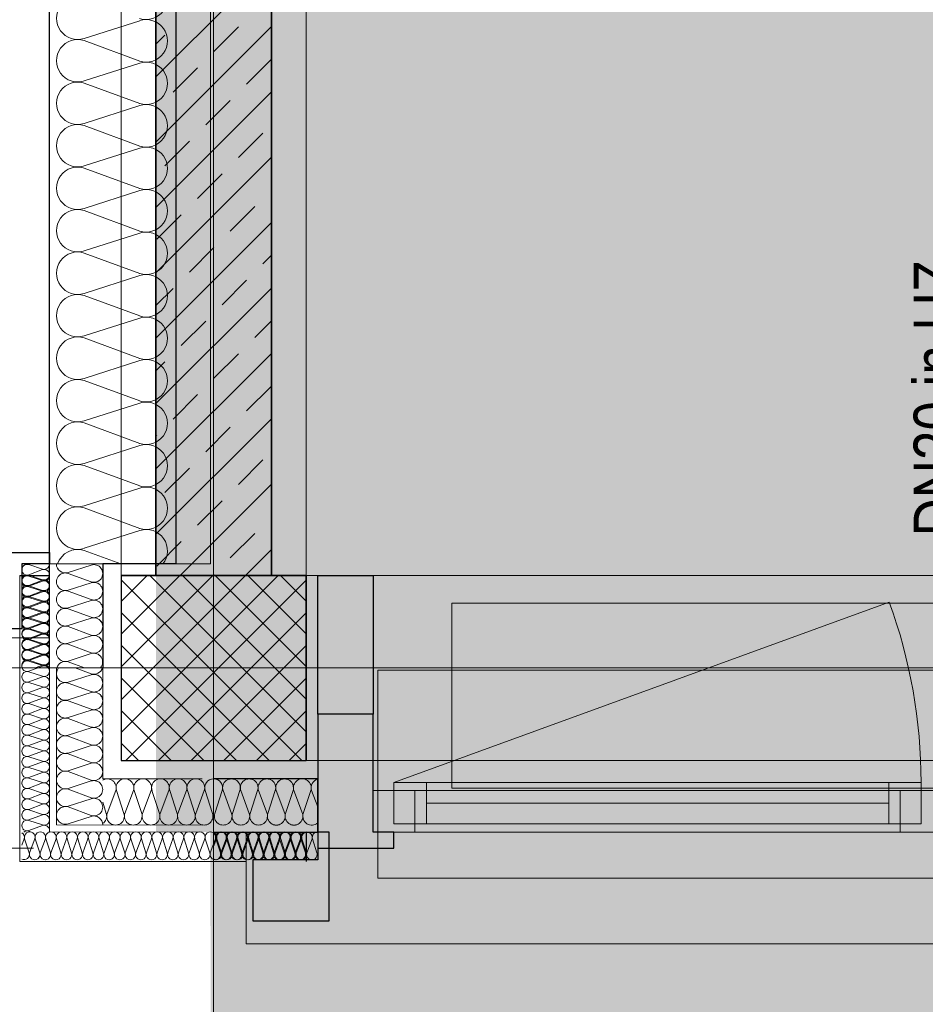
# Model space of a CAD drawing. Extents: x -620 to 300, y 62 to 1107.
# Tile 34 of 256: x 31 to 70, y 197 to 240. Entities that reach past the tile are written whole.
import ezdxf
from ezdxf.lldxf.tags import DXFTag

# ---------------------------------------------------------------- set-up
doc = ezdxf.new("R2010")
doc.units = 0
doc.layers.get('0').update_dxf_attribs({"lineweight": 35})
for name, color, linetype, lineweight, true_color in [('30 -33 Aussenwände- 3 Aussenstützen', 7, 'Continuous', 50, 0x0000dd), ('30 -33 Aussenwände- 7 Fassade_ Elemente', 7, 'Continuous', 9, 0x00aacc), ('30 -34 Innenwände- 1 tragend', 7, 'Continuous', 13, 0xdd0806), ('30 -35 Decken- 1 Konstruktion-Träger- Stahlbeton', 7, 'grob-A06G9FRA8I', 13, 0x33aa00), ('70 -72 Beschriftung- 1 Beschriftung allgemein', 7, 'Continuous', 9, 0xff6633), ('iwb_Layout BA_Markierung', 7, 'Continuous', 9, 0xbadcdc), ('iwb_Schraffur_ F90_feuerbestaendig', 1, 'Continuous', 13, 0xff0000), ('iwb_Sichtbeton', 2, 'Continuous', 50, 0xffff00), ('iwb_Sichtbeton-Shading', 2, 'Continuous', 50, 0xffff00)]:
    doc.layers.add(name, color=color, linetype=linetype, lineweight=lineweight, true_color=true_color)
for name, color, linetype, lineweight in [('60- 61 allgemeine Ausstattung- 4 Terrassen', 7, 'Continuous', 9), ('70 -71 Achsen- 1 Gebäudeachsen', 7, 'STRICHPUNKT2-A06G9FR98I', 18), ('Detailelementbeschriftung', 7, 'Continuous', 9)]:
    doc.layers.add(name, color=color, linetype=linetype, lineweight=lineweight)
doc.layers.add('iwb_Schraffur_Unterzug', color=7, linetype='Continuous', lineweight=5, true_color=0xffffcc, plot=False)
doc.styles.get("Standard").update_dxf_attribs({"font": 'ARIALN.TTF'})
tags = doc.linetypes.add('grob-A06G9FRA8I', pattern=[14, 3, -8, 3]).pattern_tags.tags
tags[8:9] = [DXFTag(74, 4), DXFTag(75, 0), DXFTag(340, '0'), DXFTag(46, 0.0), DXFTag(50, 0.0), DXFTag(44, 0.0), DXFTag(45, 0.0)]
tags[6:7] = [DXFTag(74, 4), DXFTag(75, 0), DXFTag(340, '0'), DXFTag(46, 0.0), DXFTag(50, 0.0), DXFTag(44, 0.0), DXFTag(45, 0.0)]
tags[4:5] = [DXFTag(74, 4), DXFTag(75, 0), DXFTag(340, '0'), DXFTag(46, 0.0), DXFTag(50, 0.0), DXFTag(44, 0.0), DXFTag(45, 0.0)]
tags = doc.linetypes.add('STRICHPUNKT2-A06G9FR98I', pattern=[12.7, 6.35, -3.175, 0, -3.175]).pattern_tags.tags
tags[10:11] = [DXFTag(74, 4), DXFTag(75, 0), DXFTag(340, '0'), DXFTag(46, 0.0), DXFTag(50, 0.0), DXFTag(44, 0.0), DXFTag(45, 0.0)]
tags[8:9] = [DXFTag(74, 4), DXFTag(75, 0), DXFTag(340, '0'), DXFTag(46, 0.0), DXFTag(50, 0.0), DXFTag(44, 0.0), DXFTag(45, 0.0)]
tags[6:7] = [DXFTag(74, 4), DXFTag(75, 0), DXFTag(340, '0'), DXFTag(46, 0.0), DXFTag(50, 0.0), DXFTag(44, 0.0), DXFTag(45, 0.0)]
tags[4:5] = [DXFTag(74, 4), DXFTag(75, 0), DXFTag(340, '0'), DXFTag(46, 0.0), DXFTag(50, 0.0), DXFTag(44, 0.0), DXFTag(45, 0.0)]

# ---------------------------------------------------------------- blocks, each defined once
blk = doc.blocks.new('Shading-A06G9FN58I', base_point=(42.225, 216.053))
at = {"layer": 'iwb_Sichtbeton-Shading', "color": 51, "true_color": 0xffff7f}
blk.add_solid([(42.225, 216.053), (41.625, 216.053), (42.225, 373.053), (41.625, 373.053)], dxfattribs=at)
blk = doc.blocks.new('Polygon-A06G9FR38I')
at = {"color": 0, "linetype": 'ByBlock', "lineweight": -2, "ltscale": 0.13}
blk.add_solid([(39.308, 82.722), (39.141, 1079.919), (76.379, 82.623), (76.379, 1079.919)], dxfattribs=at)
blk = doc.blocks.new('Referenz-A06G9FRB8I')
at = {"layer": '30 -33 Aussenwände- 3 Aussenstützen', "color": 0, "lineweight": 9}
for p, q in [((35.425, 214.923), (36.554, 216.053)), ((35.425, 213.509), (37.968, 216.053)), ((35.425, 212.095), (39.383, 216.053)), ((35.425, 210.681), (40.797, 216.053)), ((35.425, 209.267), (42.211, 216.053)), ((36.659, 216.053), (43.425, 209.287)), ((38.073, 216.053), (43.425, 210.702)), ((39.487, 216.053), (43.425, 212.116)), ((40.902, 216.053), (43.425, 213.53)), ((42.316, 216.053), (43.425, 214.944)), ((35.425, 215.873), (43.245, 208.053)), ((35.625, 208.053), (43.425, 215.852)), ((35.425, 214.459), (41.83, 208.053)), ((37.04, 208.053), (43.425, 214.438)), ((35.425, 213.045), (40.416, 208.053)), ((39.425, 213.053), (39.425, 211.053)), ((38.454, 208.053), (43.425, 213.024)), ((38.425, 212.053), (40.425, 212.053)), ((35.425, 211.631), (39.002, 208.053)), ((39.868, 208.053), (43.425, 211.61)), ((35.425, 210.216), (37.588, 208.053)), ((41.282, 208.053), (43.425, 210.195)), ((35.425, 208.802), (36.174, 208.053)), ((42.696, 208.053), (43.425, 208.781))]:
    blk.add_line(p, q, dxfattribs=at)
at = {"layer": '30 -33 Aussenwände- 3 Aussenstützen', "color": 0, "linetype": 'Continuous', "lineweight": -2, "ltscale": 0.25}
for p, q in [((43.425, 216.053), (35.425, 216.053)), ((35.425, 216.053), (35.425, 208.053)), ((43.425, 208.053), (43.425, 216.053)), ((35.425, 208.053), (43.425, 208.053))]:
    blk.add_line(p, q, dxfattribs=at)
at = {"layer": '30 -33 Aussenwände- 7 Fassade_ Elemente', "color": 0, "linetype": 'Continuous', "lineweight": -2, "ltscale": 0.25}
for p, q in [((32.325, 212.053), (32.325, 377.053)), ((37.785, 372.553), (37.785, 216.553)), ((28.485, 217.053), (32.325, 217.053)), ((32.325, 217.053), (32.325, 216.553)), ((32.325, 216.553), (31.125, 216.553)), ((31.125, 216.553), (31.125, 213.753)), ((37.785, 216.553), (34.625, 216.553)), ((34.625, 216.553), (34.625, 212.053)), ((31.045, 216.053), (32.325, 216.053)), ((43.925, 210.053), (43.925, 216.053)), ((43.925, 216.053), (46.325, 216.053)), ((46.325, 216.053), (46.325, 210.053)), ((31.125, 213.753), (28.485, 213.753)), ((43.925, 210.053), (43.925, 204.253)), ((46.325, 210.053), (43.925, 210.053)), ((46.325, 204.953), (46.325, 210.053)), ((43.925, 207.253), (39.425, 207.253)), ((43.925, 204.953), (43.925, 207.253)), ((39.425, 204.953), (43.925, 204.953)), ((43.421, 204.956), (43.421, 203.676)), ((44.425, 204.953), (43.925, 204.953)), ((43.925, 204.953), (43.925, 203.753)), ((44.425, 201.113), (44.425, 204.953)), ((47.225, 204.953), (46.325, 204.953)), ((47.225, 204.253), (47.225, 204.953)), ((43.925, 204.253), (47.225, 204.253)), ((43.925, 203.753), (41.125, 203.753)), ((41.125, 203.753), (41.125, 201.113)), ((41.125, 201.113), (44.425, 201.113))]:
    blk.add_line(p, q, dxfattribs=at)
at = {"layer": '30 -33 Aussenwände- 7 Fassade_ Elemente', "color": 0, "linetype": 'Continuous', "ltscale": 0.13}
for p, q in [((39.285, 216.553), (39.285, 372.553)), ((32.325, 372.053), (32.325, 217.053)), ((33.825, 239.292), (36.225, 240.063)), ((36.225, 238.315), (33.825, 239.202)), ((33.825, 237.453), (36.225, 238.225)), ((36.225, 236.476), (33.825, 237.363)), ((33.825, 235.615), (36.225, 236.386)), ((36.225, 234.638), (33.825, 235.525)), ((33.825, 233.776), (36.225, 234.548)), ((36.225, 232.799), (33.825, 233.686)), ((33.825, 231.938), (36.225, 232.709)), ((36.225, 230.961), (33.825, 231.848)), ((33.825, 230.099), (36.225, 230.871)), ((36.225, 229.122), (33.825, 230.009)), ((33.825, 228.261), (36.225, 229.032)), ((36.225, 227.284), (33.825, 228.171)), ((33.825, 226.422), (36.225, 227.194)), ((36.225, 225.445), (33.825, 226.332)), ((33.825, 224.584), (36.225, 225.355)), ((36.225, 223.607), (33.825, 224.494)), ((33.825, 222.745), (36.225, 223.517)), ((36.225, 221.768), (33.825, 222.655)), ((33.825, 220.907), (36.225, 221.678)), ((36.225, 219.93), (33.825, 220.817)), ((33.825, 219.068), (36.225, 219.84)), ((36.225, 218.091), (33.825, 218.978)), ((33.825, 217.23), (36.225, 218.001)), ((32.325, 217.053), (28.485, 217.053)), ((33.825, 217.14), (35.411, 216.553)), ((32.024, 216.331), (31.424, 216.524)), ((32.325, 216.553), (39.285, 216.553)), ((32.325, 213.353), (32.325, 216.553)), ((33.125, 216.184), (34.125, 216.505)), ((31.045, 203.673), (31.045, 216.053)), ((31.045, 216.053), (32.325, 216.053)), ((31.425, 216.087), (32.024, 216.309)), ((32.025, 215.872), (31.425, 216.064)), ((32.025, 215.831), (31.425, 216.024)), ((34.125, 215.776), (33.125, 216.146)), ((43.925, 216.053), (75.968, 216.053)), ((43.925, 204.953), (43.925, 216.053)), ((31.425, 215.627), (32.025, 215.849)), ((31.425, 215.587), (32.025, 215.809)), ((32.025, 215.412), (31.425, 215.604)), ((33.125, 215.417), (34.125, 215.739)), ((32.025, 215.372), (31.425, 215.565)), ((31.425, 215.167), (32.025, 215.39)), ((31.425, 215.127), (32.025, 215.349)), ((34.125, 215.01), (33.125, 215.38)), ((32.025, 214.952), (31.425, 215.145)), ((32.025, 214.912), (31.425, 215.105)), ((31.425, 214.668), (32.025, 214.89)), ((31.426, 214.708), (32.025, 214.93)), ((33.125, 214.651), (34.125, 214.973)), ((32.025, 214.452), (31.425, 214.645)), ((31.425, 214.208), (32.025, 214.43)), ((32.026, 214.493), (31.426, 214.685)), ((31.426, 214.248), (32.026, 214.47)), ((34.125, 214.244), (33.125, 214.614)), ((32.025, 213.993), (31.425, 214.186)), ((31.425, 213.749), (32.025, 213.97)), ((32.026, 214.033), (31.426, 214.225)), ((31.426, 213.788), (32.026, 214.011)), ((33.125, 213.885), (34.125, 214.207)), ((32.025, 213.533), (31.425, 213.726)), ((31.425, 213.289), (32.025, 213.511)), ((32.027, 213.573), (31.426, 213.766)), ((31.427, 213.329), (32.027, 213.551)), ((34.125, 213.478), (33.125, 213.848)), ((27.485, 213.353), (32.325, 213.353)), ((32.025, 213.074), (31.425, 213.266)), ((31.425, 212.829), (32.025, 213.051)), ((32.027, 213.114), (31.427, 213.306)), ((31.427, 212.869), (32.027, 213.091)), ((33.125, 213.119), (34.125, 213.441)), ((34.125, 212.712), (33.125, 213.082)), ((39.425, 211.053), (39.425, 213.053)), ((32.025, 212.614), (31.425, 212.807)), ((32.027, 212.654), (31.427, 212.847)), ((31.427, 212.409), (32.027, 212.632)), ((33.125, 212.353), (34.125, 212.675)), ((31.425, 212.37), (32.025, 212.591)), ((32.025, 212.154), (31.425, 212.347)), ((32.028, 212.195), (31.427, 212.387)), ((33.125, 212.316), (33.835, 212.053)), ((31.425, 211.91), (32.025, 212.132)), ((32.025, 211.695), (31.425, 211.887)), ((32.028, 212.172), (31.706, 212.053)), ((32.325, 204.958), (32.325, 212.053)), ((32.625, 205.258), (32.625, 212.053)), ((34.125, 211.758), (33.125, 211.437)), ((34.125, 211.796), (33.429, 212.053)), ((34.625, 207.256), (34.625, 212.053)), ((40.425, 212.053), (38.425, 212.053)), ((31.425, 211.45), (32.025, 211.672)), ((32.025, 211.235), (31.425, 211.428)), ((33.125, 211.4), (34.125, 211.03)), ((31.425, 210.991), (32.025, 211.213)), ((32.025, 210.775), (31.425, 210.968)), ((34.125, 210.992), (33.125, 210.671)), ((31.425, 210.531), (32.025, 210.753)), ((32.025, 210.316), (31.425, 210.509)), ((33.125, 210.633), (34.125, 210.264)), ((31.425, 210.071), (32.025, 210.293)), ((34.125, 210.226), (33.125, 209.905)), ((32.025, 209.856), (31.425, 210.049)), ((31.425, 209.612), (32.025, 209.834)), ((33.125, 209.867), (34.125, 209.498)), ((32.025, 209.396), (31.425, 209.589)), ((31.425, 209.152), (32.025, 209.374)), ((34.125, 209.46), (33.125, 209.139)), ((32.025, 208.937), (31.425, 209.13)), ((31.425, 208.693), (32.025, 208.914)), ((33.125, 209.101), (34.125, 208.732)), ((32.025, 208.477), (31.425, 208.67)), ((31.425, 208.233), (32.025, 208.455)), ((34.125, 208.694), (33.125, 208.373)), ((32.025, 208.018), (31.425, 208.21)), ((31.425, 207.773), (32.025, 207.995)), ((33.125, 208.335), (34.125, 207.966)), ((34.125, 207.928), (33.125, 207.607)), ((32.025, 207.558), (31.425, 207.751)), ((31.425, 207.314), (32.025, 207.535)), ((33.125, 207.569), (34.125, 207.2)), ((32.025, 207.098), (31.425, 207.291)), ((31.425, 206.854), (32.025, 207.076)), ((34.125, 207.162), (33.125, 206.841)), ((38.925, 207.253), (34.625, 207.256)), ((47.225, 205.303), (47.225, 207.103)), ((47.225, 207.103), (70.025, 207.103)), ((70.025, 207.103), (70.025, 205.303)), ((32.025, 206.639), (31.425, 206.832)), ((33.125, 206.803), (34.125, 206.434)), ((34.817, 205.756), (35.188, 206.756)), ((35.225, 206.756), (35.546, 205.756)), ((35.583, 205.756), (35.954, 206.755)), ((35.991, 206.755), (36.312, 205.755)), ((36.349, 205.755), (36.72, 206.755)), ((36.757, 206.755), (37.078, 205.755)), ((37.115, 205.754), (37.486, 206.754)), ((37.523, 206.754), (37.844, 205.754)), ((37.881, 205.754), (38.252, 206.754)), ((38.289, 206.754), (38.61, 205.753)), ((38.647, 205.753), (39.018, 206.753)), ((39.055, 206.753), (39.376, 205.753)), ((39.794, 206.753), (39.473, 205.753)), ((40.201, 205.753), (39.832, 206.753)), ((40.56, 206.753), (40.239, 205.753)), ((40.967, 205.753), (40.598, 206.753)), ((41.326, 206.753), (41.005, 205.753)), ((41.733, 205.753), (41.364, 206.753)), ((42.092, 206.753), (41.771, 205.753)), ((42.499, 205.753), (42.13, 206.753)), ((42.858, 206.753), (42.537, 205.753)), ((43.266, 205.753), (42.896, 206.753)), ((43.624, 206.753), (43.303, 205.753)), ((43.662, 206.753), (43.925, 206.043)), ((46.325, 204.953), (46.325, 206.753)), ((46.325, 206.753), (70.725, 206.753)), ((31.425, 206.394), (32.025, 206.616)), ((32.025, 206.179), (31.425, 206.372)), ((34.125, 206.396), (33.125, 206.075)), ((34.624, 206.242), (34.78, 205.756)), ((31.425, 205.935), (32.025, 206.157)), ((32.025, 205.719), (31.425, 205.912)), ((33.125, 206.037), (34.125, 205.668)), ((31.425, 205.475), (32.025, 205.697)), ((32.025, 205.26), (31.425, 205.453)), ((34.125, 205.63), (33.125, 205.309)), ((31.425, 205.016), (32.025, 205.237)), ((31.549, 204.953), (31.425, 204.993)), ((38.923, 204.953), (32.325, 204.958)), ((38.923, 205.253), (32.625, 205.258)), ((40.825, 200.113), (40.825, 204.953)), ((40.825, 204.953), (43.925, 204.953)), ((70.725, 204.953), (46.325, 204.953)), ((70.025, 205.303), (47.225, 205.303)), ((31.227, 204.656), (31.125, 204.381)), ((31.249, 204.656), (31.442, 204.056)), ((31.464, 204.056), (31.686, 204.656)), ((31.709, 204.656), (31.902, 204.056)), ((31.924, 204.056), (32.146, 204.656)), ((32.168, 204.656), (32.361, 204.056)), ((32.384, 204.056), (32.605, 204.656)), ((32.628, 204.656), (32.821, 204.056)), ((32.843, 204.056), (33.065, 204.656)), ((33.088, 204.656), (33.28, 204.056)), ((33.303, 204.056), (33.525, 204.656)), ((33.547, 204.656), (33.74, 204.056)), ((33.763, 204.056), (33.984, 204.656)), ((34.007, 204.656), (34.2, 204.056)), ((34.222, 204.056), (34.444, 204.656)), ((34.466, 204.656), (34.659, 204.056)), ((34.682, 204.056), (34.904, 204.656)), ((34.926, 204.656), (35.119, 204.056)), ((35.141, 204.056), (35.363, 204.656)), ((35.386, 204.656), (35.579, 204.056)), ((35.601, 204.056), (35.823, 204.656)), ((35.845, 204.656), (36.038, 204.056)), ((36.061, 204.056), (36.283, 204.656)), ((36.305, 204.656), (36.498, 204.056)), ((36.52, 204.056), (36.742, 204.656)), ((36.765, 204.656), (36.957, 204.056)), ((36.98, 204.056), (37.202, 204.656)), ((37.224, 204.656), (37.417, 204.056)), ((37.44, 204.056), (37.661, 204.656)), ((37.684, 204.656), (37.877, 204.056)), ((37.899, 204.056), (38.121, 204.656)), ((38.144, 204.656), (38.336, 204.056)), ((38.359, 204.056), (38.581, 204.656)), ((38.603, 204.656), (38.796, 204.056)), ((38.819, 204.056), (39.04, 204.656)), ((39.063, 204.656), (39.256, 204.056)), ((39.278, 204.056), (39.5, 204.656)), ((39.544, 204.656), (39.424, 204.334)), ((39.522, 204.656), (39.715, 204.056)), ((39.566, 204.656), (39.758, 204.056)), ((39.738, 204.056), (39.96, 204.656)), ((39.781, 204.056), (40.003, 204.656)), ((39.982, 204.656), (40.175, 204.056)), ((40.026, 204.656), (40.218, 204.056)), ((40.197, 204.056), (40.419, 204.656)), ((40.241, 204.056), (40.463, 204.655)), ((40.442, 204.656), (40.635, 204.056)), ((40.485, 204.655), (40.678, 204.055)), ((40.657, 204.056), (40.879, 204.656)), ((40.7, 204.055), (40.922, 204.655)), ((40.901, 204.656), (41.094, 204.056)), ((40.945, 204.655), (41.137, 204.055)), ((41.117, 204.056), (41.338, 204.656)), ((41.16, 204.055), (41.382, 204.655)), ((41.361, 204.656), (41.554, 204.056)), ((41.405, 204.655), (41.597, 204.055)), ((41.576, 204.056), (41.798, 204.656)), ((41.619, 204.055), (41.842, 204.654)), ((41.821, 204.656), (42.013, 204.056)), ((41.864, 204.654), (42.057, 204.054)), ((42.036, 204.056), (42.258, 204.656)), ((42.079, 204.054), (42.301, 204.654)), ((42.28, 204.656), (42.473, 204.056)), ((42.324, 204.654), (42.516, 204.054)), ((42.496, 204.056), (42.717, 204.656)), ((42.539, 204.054), (42.761, 204.654)), ((42.74, 204.656), (42.933, 204.056)), ((42.783, 204.654), (42.976, 204.054)), ((42.955, 204.056), (43.177, 204.656)), ((42.998, 204.054), (43.221, 204.653)), ((43.2, 204.656), (43.392, 204.056)), ((43.243, 204.653), (43.435, 204.053)), ((43.458, 204.053), (43.68, 204.653)), ((43.703, 204.653), (43.895, 204.053)), ((31.625, 204.253), (-395.176, 204.253)), ((40.825, 203.673), (31.045, 203.673)), ((75.968, 200.113), (40.825, 200.113))]:
    blk.add_line(p, q, dxfattribs=at)
at = {"layer": '30 -33 Aussenwände- 7 Fassade_ Elemente', "color": 0, "linetype": 'grob-A06G9FRA8I', "ltscale": 0.13}
for p, q in [((47.225, 207.103), (68.65, 214.901)), ((49.725, 206.853), (49.725, 214.853)), ((49.725, 214.853), (75.968, 214.853)), ((75.968, 206.853), (49.725, 206.853))]:
    blk.add_line(p, q, dxfattribs=at)
at = {"layer": '30 -33 Aussenwände- 7 Fassade_ Elemente', "color": 0}
for p, q in [((70.725, 211.953), (46.525, 211.953)), ((46.525, 211.953), (46.525, 206.753)), ((47.225, 207.103), (48.625, 207.103)), ((47.225, 205.303), (47.225, 207.103)), ((48.625, 205.303), (48.625, 207.103)), ((48.625, 207.103), (68.625, 207.103)), ((68.625, 207.103), (70.025, 207.103)), ((68.625, 207.103), (68.625, 205.303)), ((70.025, 207.103), (70.025, 205.303)), ((48.125, 206.753), (46.525, 206.753)), ((46.525, 206.753), (46.525, 204.953)), ((48.125, 204.953), (48.125, 206.753)), ((69.125, 204.953), (69.125, 206.753)), ((69.125, 206.753), (70.725, 206.753)), ((68.625, 206.203), (48.625, 206.203)), ((46.525, 204.953), (48.125, 204.953)), ((46.525, 202.953), (46.525, 204.953)), ((48.625, 205.303), (47.225, 205.303)), ((69.125, 204.953), (48.125, 204.953)), ((68.625, 205.303), (48.625, 205.303)), ((70.025, 205.303), (68.625, 205.303)), ((70.725, 204.953), (69.125, 204.953)), ((70.725, 202.953), (46.525, 202.953))]:
    blk.add_line(p, q, dxfattribs=at)
at = {"layer": '30 -33 Aussenwände- 7 Fassade_ Elemente', "color": 0, "linetype": 'Continuous', "lineweight": 18, "ltscale": 0.18}
for p, q in [((47.225, 207.103), (48.625, 207.103)), ((47.225, 205.303), (47.225, 207.103)), ((48.625, 207.103), (48.625, 205.303)), ((68.625, 207.103), (70.025, 207.103)), ((68.625, 205.303), (68.625, 207.103)), ((70.025, 207.103), (70.025, 205.303)), ((46.325, 204.953), (46.325, 206.753)), ((46.325, 206.753), (48.125, 206.753)), ((48.125, 206.753), (48.125, 204.953)), ((69.125, 206.753), (70.725, 206.753)), ((69.125, 204.953), (69.125, 206.753)), ((68.625, 206.203), (48.625, 206.203)), ((48.125, 204.953), (46.325, 204.953)), ((48.625, 205.303), (47.225, 205.303)), ((70.025, 205.303), (68.625, 205.303)), ((70.725, 204.953), (69.125, 204.953))]:
    blk.add_line(p, q, dxfattribs=at)
at = {"layer": '30 -33 Aussenwände- 7 Fassade_ Elemente', "color": 0, "linetype": 'Continuous', "ltscale": 0.13}
for centre, major_axis, end_param in [((36.506, 241.028), (-0.282, -0.874), 3.765224), ((33.543, 240.166), (0.282, 0.874), 3.764652), ((36.506, 239.189), (-0.282, -0.874), 3.765224), ((33.543, 238.328), (0.282, 0.874), 3.764652), ((36.506, 237.351), (-0.282, -0.874), 3.765224), ((33.543, 236.489), (0.282, 0.874), 3.764652), ((36.506, 235.512), (-0.282, -0.874), 3.765224), ((33.543, 234.651), (0.282, 0.874), 3.764652), ((36.506, 233.673), (-0.282, -0.874), 3.765224), ((33.543, 232.812), (0.282, 0.874), 3.764652), ((36.506, 231.835), (-0.282, -0.874), 3.765224), ((33.543, 230.974), (0.282, 0.874), 3.764652), ((36.506, 229.996), (-0.282, -0.874), 3.765224), ((33.543, 229.135), (0.282, 0.874), 3.764652), ((36.506, 228.158), (-0.282, -0.874), 3.765224), ((33.543, 227.297), (0.282, 0.874), 3.764652), ((36.506, 226.319), (-0.282, -0.874), 3.765224), ((33.543, 225.458), (0.282, 0.874), 3.764652), ((36.506, 224.481), (-0.282, -0.874), 3.765224), ((33.543, 223.62), (0.282, 0.874), 3.764652), ((36.506, 222.642), (-0.282, -0.874), 3.765224), ((33.543, 221.781), (0.282, 0.874), 3.764652), ((33.543, 221.781), (0.282, 0.874), 1.254884), ((33.543, 221.781), (-0.744, 0.539), 1.254884), ((36.506, 220.804), (-0.282, -0.874), 3.765224), ((36.506, 220.804), (0.744, 0.539), 1.255075), ((33.543, 221.781), (-0.744, -0.539), 1.254884), ((36.506, 220.804), (0.744, -0.539), 1.255075), ((33.543, 219.942), (0.282, 0.874), 3.764652), ((33.543, 219.942), (0.282, 0.874), 1.254884), ((33.543, 219.942), (-0.744, 0.539), 1.254884), ((36.506, 220.804), (-0.282, -0.874), 1.255075), ((36.506, 218.965), (0.744, 0.539), 1.255075), ((36.506, 218.965), (-0.282, -0.874), 3.765224), ((36.506, 218.965), (0.744, -0.539), 1.255075), ((33.543, 219.942), (-0.744, -0.539), 1.254884), ((33.543, 218.104), (0.282, 0.874), 1.254884), ((33.543, 218.104), (-0.744, 0.539), 1.254884), ((36.506, 218.965), (-0.282, -0.874), 1.255075), ((36.506, 217.127), (0.717, -0.574), 2.557098), ((33.543, 216.265), (0.282, 0.874), 1.563745), ((33.543, 218.104), (-0.744, -0.539), 1.254884), ((31.354, 216.305), (0.07, 0.219), 3.765224), ((32.095, 216.55), (-0.07, -0.219), 1.896254), ((33.007, 216.548), (-0.383, 0.005), 1.896254), ((34.242, 216.141), (-0.117, -0.364), 3.765224), ((31.354, 215.845), (0.07, 0.219), 3.765224), ((31.354, 215.806), (0.07, 0.219), 3.765224), ((32.095, 216.09), (-0.07, -0.219), 3.764652), ((32.095, 216.05), (-0.07, -0.219), 1.896254), ((33.007, 215.782), (0.117, 0.364), 3.764652), ((31.355, 215.386), (0.07, 0.219), 3.765224), ((31.354, 215.346), (0.07, 0.219), 3.765224), ((32.095, 215.631), (-0.07, -0.219), 3.764652), ((32.095, 215.59), (-0.07, -0.219), 3.764652), ((34.242, 215.375), (-0.117, -0.364), 3.765224), ((31.355, 214.926), (0.07, 0.219), 3.765224), ((32.096, 215.171), (-0.07, -0.219), 3.764652), ((32.095, 215.131), (-0.07, -0.219), 3.764652), ((33.007, 215.016), (0.117, 0.364), 3.764652), ((31.354, 214.886), (0.07, 0.219), 3.765224), ((32.096, 214.711), (-0.07, -0.219), 3.764652), ((32.095, 214.671), (-0.07, -0.219), 3.764652), ((34.242, 214.609), (-0.117, -0.364), 3.765224), ((31.354, 214.427), (0.07, 0.219), 3.765224), ((31.355, 214.466), (0.07, 0.219), 3.765224), ((32.095, 214.211), (-0.07, -0.219), 3.764652), ((32.096, 214.252), (-0.07, -0.219), 3.764652), ((33.007, 214.25), (0.117, 0.364), 3.764652), ((33.007, 214.25), (-0.31, 0.225), 1.254884), ((33.007, 214.25), (0.117, 0.364), 1.254884), ((31.354, 213.967), (0.07, 0.219), 3.765224), ((31.356, 214.007), (0.07, 0.219), 3.765224), ((32.095, 213.752), (-0.07, -0.219), 3.764652), ((32.097, 213.792), (-0.07, -0.219), 3.764652), ((33.007, 213.484), (0.117, 0.364), 3.764652), ((33.007, 214.25), (-0.31, -0.225), 1.254884), ((33.007, 213.484), (0.117, 0.364), 1.254884), ((34.242, 213.842), (0.31, 0.225), 1.255075), ((34.242, 213.842), (-0.117, -0.364), 3.765224), ((34.242, 213.842), (0.31, -0.225), 1.255075), ((31.354, 213.507), (0.07, 0.219), 3.765224), ((31.356, 213.547), (0.07, 0.219), 3.765224), ((32.095, 213.292), (-0.07, -0.219), 3.764652), ((32.097, 213.332), (0.186, 0.135), 1.254884), ((32.097, 213.332), (-0.07, -0.219), 3.764652), ((32.097, 213.332), (0.186, -0.135), 1.254884), ((33.007, 213.484), (-0.31, 0.225), 1.254884), ((34.242, 213.842), (-0.117, -0.364), 1.255075), ((34.242, 213.076), (-0.117, -0.364), 3.765224), ((34.242, 213.076), (0.31, 0.225), 1.255075), ((31.354, 213.048), (0.07, 0.219), 3.765224), ((31.356, 213.088), (0.07, 0.219), 3.765224), ((31.356, 213.088), (-0.186, 0.135), 1.255075), ((31.356, 213.088), (0.07, 0.219), 1.255075), ((32.095, 212.832), (-0.07, -0.219), 3.764652), ((32.097, 213.332), (-0.07, -0.219), 1.254884), ((32.097, 212.873), (-0.07, -0.219), 3.764652), ((32.097, 212.873), (0.186, 0.135), 1.254884), ((33.007, 213.484), (-0.31, -0.225), 1.254884), ((33.007, 212.718), (0.117, 0.364), 1.254884), ((34.242, 213.076), (0.31, -0.225), 1.255075), ((31.354, 212.588), (0.07, 0.219), 3.765224), ((31.357, 212.628), (0.07, 0.219), 3.765224), ((31.357, 212.628), (-0.186, 0.135), 1.255075), ((31.356, 213.088), (-0.186, -0.135), 1.255075), ((31.357, 212.628), (0.07, 0.219), 1.255075), ((32.095, 212.373), (-0.07, -0.219), 3.764652), ((32.097, 212.873), (-0.07, -0.219), 1.254884), ((32.098, 212.413), (0.186, 0.135), 1.254884), ((32.097, 212.873), (0.186, -0.135), 1.254884), ((33.007, 212.718), (-0.31, 0.225), 1.254884), ((34.242, 213.076), (-0.117, -0.364), 1.255075), ((34.242, 212.31), (0.283, -0.257), 2.619647), ((31.354, 212.129), (0.07, 0.219), 3.765224), ((31.357, 212.168), (0.07, 0.219), 2.411197), ((31.357, 212.628), (-0.186, -0.135), 1.255075), ((32.098, 212.413), (-0.07, -0.219), 1.254884), ((32.098, 211.954), (0.207, 0.1), 1.434048), ((32.098, 212.413), (0.186, -0.135), 1.254884), ((33.007, 211.951), (0.117, 0.364), 1.613483), ((33.007, 212.718), (-0.31, -0.225), 1.254884), ((31.354, 211.669), (0.07, 0.219), 3.765224), ((32.095, 211.913), (-0.07, -0.219), 3.764652), ((33.007, 211.801), (-0.288, 0.252), 2.600578), ((34.242, 212.16), (-0.117, -0.364), 1.598679), ((34.242, 211.394), (0.31, 0.225), 1.254884), ((31.354, 211.209), (0.07, 0.219), 3.765224), ((32.095, 211.454), (-0.07, -0.219), 3.764652), ((33.007, 211.035), (0.117, 0.364), 3.765224), ((33.007, 211.035), (0.117, 0.364), 1.255075), ((34.242, 211.394), (0.31, -0.225), 1.254884), ((31.354, 210.75), (0.07, 0.219), 3.765224), ((32.095, 210.994), (-0.07, -0.219), 3.764652), ((33.007, 211.035), (-0.31, 0.225), 1.255075), ((34.242, 211.394), (-0.117, -0.364), 1.254884), ((34.242, 210.628), (-0.117, -0.364), 3.764652), ((34.242, 210.628), (0.31, 0.225), 1.254884), ((31.354, 210.29), (0.07, 0.219), 3.765224), ((32.095, 210.534), (-0.07, -0.219), 3.764652), ((33.007, 210.269), (0.117, 0.364), 3.765224), ((33.007, 210.269), (-0.31, 0.225), 1.255075), ((33.007, 211.035), (-0.31, -0.225), 1.255075), ((33.007, 210.269), (0.117, 0.364), 1.255075), ((34.242, 210.628), (0.31, -0.225), 1.254884), ((31.354, 209.83), (0.07, 0.219), 3.765224), ((32.095, 210.075), (-0.07, -0.219), 3.764652), ((34.242, 210.628), (-0.117, -0.364), 1.254884), ((34.242, 209.862), (-0.117, -0.364), 3.764652), ((34.242, 209.862), (0.31, 0.225), 1.254884), ((34.242, 209.862), (0.31, -0.225), 1.254884), ((32.095, 209.615), (-0.07, -0.219), 3.764652), ((33.007, 209.503), (0.117, 0.364), 3.765224), ((33.007, 210.269), (-0.31, -0.225), 1.255075), ((34.242, 209.862), (-0.117, -0.364), 1.254884), ((31.354, 209.371), (0.07, 0.219), 3.765224), ((32.095, 209.155), (-0.07, -0.219), 3.764652), ((34.242, 209.096), (-0.117, -0.364), 3.764652), ((31.354, 208.911), (0.07, 0.219), 3.765224), ((32.095, 208.696), (-0.07, -0.219), 3.764652), ((33.007, 208.737), (0.117, 0.364), 3.765224), ((31.354, 208.451), (0.07, 0.219), 3.765224), ((32.095, 208.236), (-0.07, -0.219), 3.764652), ((33.007, 207.971), (0.117, 0.364), 3.765224), ((34.242, 208.33), (-0.117, -0.364), 3.764652), ((31.354, 207.992), (0.07, 0.219), 3.765224), ((32.095, 207.777), (-0.07, -0.219), 3.764652), ((34.242, 207.564), (-0.117, -0.364), 3.764652), ((31.354, 207.532), (0.07, 0.219), 3.765224), ((32.095, 207.317), (-0.07, -0.219), 3.764652), ((33.007, 207.205), (0.117, 0.364), 3.765224), ((31.354, 207.073), (0.07, 0.219), 3.765224), ((32.095, 206.857), (-0.07, -0.219), 3.764652), ((34.242, 206.798), (-0.117, -0.364), 3.764652), ((34.823, 206.874), (0.364, -0.118), 2.429518), ((35.589, 206.873), (-0.224, 0.31), 1.254884), ((35.589, 206.873), (0.225, 0.31), 1.254884), ((35.589, 206.873), (0.364, -0.118), 1.254884), ((36.355, 206.872), (0.364, -0.118), 3.764652), ((36.355, 206.872), (-0.224, 0.31), 1.254884), ((36.355, 206.872), (0.225, 0.31), 1.254884), ((36.355, 206.872), (0.364, -0.118), 1.254884), ((37.122, 206.872), (0.364, -0.118), 3.764652), ((37.122, 206.872), (-0.224, 0.31), 1.254884), ((37.122, 206.872), (0.225, 0.31), 1.254884), ((37.122, 206.872), (0.364, -0.118), 1.254884), ((37.888, 206.871), (0.364, -0.118), 3.764652), ((38.654, 206.871), (0.364, -0.118), 3.764652), ((39.42, 206.87), (0.006, 0.383), 1.896254), ((39.43, 206.87), (0.364, -0.117), 1.896254), ((40.196, 206.87), (0.364, -0.117), 3.764652), ((40.962, 206.87), (0.364, -0.117), 3.764652), ((41.728, 206.87), (0.364, -0.117), 3.764652), ((41.728, 206.87), (-0.225, 0.31), 1.254884), ((41.728, 206.87), (0.225, 0.31), 1.254884), ((41.728, 206.87), (0.364, -0.117), 1.254884), ((42.494, 206.87), (0.364, -0.117), 3.764652), ((42.494, 206.87), (-0.225, 0.31), 1.254884), ((42.494, 206.87), (0.225, 0.31), 1.254884), ((42.494, 206.87), (0.364, -0.117), 1.254884), ((43.26, 206.87), (-0.225, 0.31), 1.254884), ((43.26, 206.87), (0.225, 0.31), 1.254884), ((43.26, 206.87), (0.364, -0.117), 1.254884), ((44.026, 206.87), (-0.102, 0.369), 1.613483), ((31.354, 206.613), (0.07, 0.219), 3.765224), ((32.095, 206.398), (-0.07, -0.219), 3.764652), ((32.095, 206.398), (0.186, 0.135), 1.254884), ((33.007, 206.439), (0.117, 0.364), 3.765224), ((31.354, 206.153), (0.07, 0.219), 3.765224), ((31.354, 206.153), (-0.186, 0.135), 1.255075), ((31.354, 206.153), (0.07, 0.219), 1.255075), ((32.095, 206.398), (-0.07, -0.219), 1.254884), ((32.095, 206.398), (0.186, -0.135), 1.254884), ((34.242, 206.032), (-0.117, -0.364), 3.764652), ((31.354, 205.694), (0.07, 0.219), 3.765224), ((31.354, 205.694), (-0.186, 0.135), 1.255075), ((31.354, 206.153), (-0.186, -0.135), 1.255075), ((31.354, 205.694), (0.07, 0.219), 1.255075), ((32.095, 205.938), (-0.07, -0.219), 3.764652), ((32.095, 205.938), (0.186, 0.135), 1.254884), ((32.095, 205.938), (-0.07, -0.219), 1.254884), ((32.095, 205.938), (0.186, -0.135), 1.254884), ((33.007, 205.673), (0.117, 0.364), 3.765224), ((31.354, 205.234), (-0.186, 0.135), 1.255075), ((31.354, 205.694), (-0.186, -0.135), 1.255075), ((31.354, 205.234), (0.07, 0.219), 1.255075), ((32.095, 205.478), (0.186, 0.135), 1.254884), ((32.095, 205.478), (0.186, -0.135), 1.254884), ((34.242, 205.266), (0.383, -0.005), 1.896254), ((34.415, 205.639), (0.208, -0.321), 1.307885), ((35.181, 205.639), (-0.364, 0.118), 1.255075), ((35.181, 205.639), (0.224, -0.31), 1.255075), ((35.947, 205.638), (-0.364, 0.118), 3.765224), ((35.947, 205.638), (-0.364, 0.118), 1.255075), ((35.947, 205.638), (0.224, -0.31), 1.255075), ((36.713, 205.637), (-0.364, 0.118), 3.765224), ((36.713, 205.637), (-0.364, 0.118), 1.255075), ((36.713, 205.637), (0.224, -0.31), 1.255075), ((37.479, 205.637), (-0.364, 0.118), 3.765224), ((38.246, 205.636), (-0.364, 0.118), 3.765224), ((39.012, 205.636), (-0.364, 0.118), 3.765224), ((39.837, 205.636), (-0.364, 0.117), 3.765224), ((40.603, 205.636), (-0.364, 0.117), 3.765224), ((41.369, 205.636), (-0.364, 0.117), 3.765224), ((42.135, 205.636), (-0.364, 0.117), 1.255075), ((42.135, 205.636), (-0.364, 0.117), 3.765224), ((42.135, 205.636), (0.225, -0.31), 1.255075), ((42.901, 205.636), (-0.364, 0.117), 1.255075), ((42.901, 205.636), (-0.364, 0.117), 3.765224), ((42.901, 205.636), (0.225, -0.31), 1.255075), ((43.667, 205.636), (-0.364, 0.117), 2.619647), ((31.354, 205.234), (-0.186, -0.135), 1.255075), ((31.354, 204.774), (0.07, 0.219), 0.990893), ((31.468, 204.727), (0.135, 0.186), 1.254884), ((31.927, 204.727), (0.219, -0.07), 3.764652), ((31.927, 204.727), (0.135, 0.186), 1.254884), ((32.095, 205.478), (-0.07, -0.219), 1.254884), ((32.095, 205.019), (0.22, -0.066), 2.172087), ((32.387, 204.727), (0.219, -0.07), 3.764652), ((32.387, 204.727), (0.135, 0.186), 1.254884), ((32.847, 204.727), (0.219, -0.07), 3.764652), ((33.306, 204.727), (0.219, -0.07), 3.764652), ((33.766, 204.727), (0.219, -0.07), 3.764652), ((34.225, 204.727), (0.219, -0.07), 3.764652), ((34.685, 204.727), (0.219, -0.07), 3.764652), ((35.145, 204.727), (0.219, -0.07), 3.764652), ((35.181, 205.639), (-0.225, -0.31), 1.255075), ((35.604, 204.727), (0.219, -0.07), 3.764652), ((35.947, 205.638), (-0.225, -0.31), 1.255075), ((36.064, 204.727), (0.219, -0.07), 3.764652), ((36.524, 204.727), (0.219, -0.07), 3.764652), ((36.713, 205.637), (-0.225, -0.31), 1.255075), ((36.983, 204.727), (0.219, -0.07), 3.764652), ((37.443, 204.727), (0.219, -0.07), 3.764652), ((37.902, 204.727), (0.219, -0.07), 3.764652), ((38.362, 204.727), (0.219, -0.07), 3.764652), ((38.822, 204.727), (0.219, -0.07), 3.764652), ((39.281, 204.727), (0.219, -0.07), 3.764652), ((39.741, 204.727), (0.219, -0.07), 3.764652), ((39.785, 204.726), (0.135, 0.186), 1.254884), ((40.201, 204.727), (0.219, -0.07), 3.764652), ((40.244, 204.726), (0.219, -0.071), 3.764652), ((40.244, 204.726), (0.135, 0.186), 1.254884), ((40.66, 204.727), (0.219, -0.07), 3.764652), ((40.704, 204.726), (0.219, -0.071), 3.764652), ((40.704, 204.726), (0.135, 0.186), 1.254884), ((41.12, 204.727), (0.219, -0.07), 3.764652), ((41.164, 204.725), (0.219, -0.071), 3.764652), ((41.58, 204.727), (0.219, -0.07), 3.764652), ((41.623, 204.725), (0.219, -0.071), 3.764652), ((42.039, 204.727), (0.219, -0.07), 3.764652), ((42.083, 204.725), (0.219, -0.071), 3.764652), ((42.135, 205.636), (-0.225, -0.31), 1.255075), ((42.499, 204.727), (0.219, -0.07), 3.764652), ((42.542, 204.724), (0.219, -0.071), 3.764652), ((42.901, 205.636), (-0.225, -0.31), 1.255075), ((42.958, 204.727), (0.219, -0.07), 3.764652), ((43.002, 204.724), (0.219, -0.071), 3.764652), ((43.418, 204.727), (0.003, 0.23), 1.896254), ((43.462, 204.724), (0.219, -0.071), 3.764652), ((43.921, 204.723), (0.003, 0.23), 1.896254), ((31.008, 204.727), (0.219, -0.07), 1.349822), ((31.468, 204.727), (-0.135, 0.186), 1.254884), ((31.468, 204.727), (0.219, -0.07), 1.254884), ((31.927, 204.727), (-0.135, 0.186), 1.254884), ((31.927, 204.727), (0.219, -0.07), 1.254884), ((32.387, 204.727), (-0.135, 0.186), 1.254884), ((32.387, 204.727), (0.219, -0.07), 1.254884), ((39.325, 204.727), (0.219, -0.071), 1.434048), ((39.785, 204.726), (-0.135, 0.186), 1.254884), ((39.785, 204.726), (0.219, -0.071), 1.254884), ((40.244, 204.726), (-0.135, 0.186), 1.254884), ((40.244, 204.726), (0.219, -0.071), 1.254884), ((40.704, 204.726), (-0.135, 0.186), 1.254884), ((40.704, 204.726), (0.219, -0.071), 1.254884), ((31.223, 203.986), (-0.099, -0.207), 2.32715), ((31.683, 203.986), (-0.219, 0.07), 3.765224), ((31.683, 203.986), (-0.219, 0.07), 1.255075), ((31.683, 203.986), (-0.135, -0.186), 1.255075), ((31.683, 203.986), (0.135, -0.186), 1.255075), ((32.143, 203.986), (-0.219, 0.07), 3.765224), ((32.143, 203.986), (-0.219, 0.07), 1.255075), ((32.143, 203.986), (-0.135, -0.186), 1.255075), ((32.143, 203.986), (0.135, -0.186), 1.255075), ((32.602, 203.986), (-0.219, 0.07), 3.765224), ((33.062, 203.986), (-0.219, 0.07), 3.765224), ((33.521, 203.986), (-0.219, 0.07), 3.765224), ((33.981, 203.986), (-0.219, 0.07), 3.765224), ((34.441, 203.986), (-0.219, 0.07), 3.765224), ((34.9, 203.986), (-0.219, 0.07), 3.765224), ((35.36, 203.986), (-0.219, 0.07), 3.765224), ((35.82, 203.986), (-0.219, 0.07), 3.765224), ((36.279, 203.986), (-0.219, 0.07), 3.765224), ((36.739, 203.986), (-0.219, 0.07), 3.765224), ((37.199, 203.986), (-0.219, 0.07), 3.765224), ((37.658, 203.986), (-0.219, 0.07), 3.765224), ((38.118, 203.986), (-0.219, 0.07), 3.765224), ((38.577, 203.986), (-0.219, 0.07), 3.765224), ((39.037, 203.986), (-0.219, 0.07), 3.765224), ((39.497, 203.986), (-0.219, 0.07), 3.765224), ((39.54, 203.986), (-0.116, -0.198), 2.411197), ((39.956, 203.986), (-0.219, 0.07), 3.765224), ((39.999, 203.985), (-0.219, 0.071), 3.765224), ((39.999, 203.985), (-0.219, 0.071), 1.255075), ((39.999, 203.985), (-0.135, -0.186), 1.255075), ((39.999, 203.985), (0.135, -0.186), 1.255075), ((40.416, 203.986), (-0.219, 0.07), 3.765224), ((40.459, 203.985), (-0.219, 0.071), 1.255075), ((40.459, 203.985), (-0.219, 0.071), 3.765224), ((40.459, 203.985), (-0.135, -0.186), 1.255075), ((40.459, 203.985), (0.135, -0.186), 1.255075), ((40.876, 203.986), (-0.219, 0.07), 3.765224), ((40.919, 203.985), (-0.219, 0.071), 3.765224), ((41.335, 203.986), (-0.219, 0.07), 3.765224), ((41.378, 203.984), (-0.219, 0.071), 3.765224), ((41.795, 203.986), (-0.219, 0.07), 3.765224), ((41.838, 203.984), (-0.219, 0.071), 3.765224), ((42.255, 203.986), (-0.219, 0.07), 3.765224), ((42.298, 203.984), (-0.219, 0.071), 3.765224), ((42.714, 203.986), (-0.219, 0.07), 3.765224), ((42.757, 203.983), (-0.219, 0.071), 3.765224), ((43.174, 203.986), (-0.219, 0.07), 3.765224), ((43.217, 203.983), (-0.219, 0.071), 3.765224), ((43.676, 203.983), (-0.219, 0.071), 3.765224)]:
    blk.add_ellipse(centre, major_axis=major_axis, ratio=1, start_param=0, end_param=end_param, dxfattribs=at)
at = {"layer": '30 -33 Aussenwände- 7 Fassade_ Elemente', "color": 0, "linetype": 'grob-A06G9FRA8I', "ltscale": 0.13}
blk.add_ellipse((47.225, 207.103), major_axis=(22.8, 0), ratio=1, start_param=0, end_param=0.349066, dxfattribs=at)
at = {"layer": '30 -34 Innenwände- 1 tragend', "color": 0, "lineweight": 35}
for p, q in [((36.925, 216.053), (36.925, 373.053)), ((41.925, 216.053), (41.925, 373.053))]:
    blk.add_line(p, q, dxfattribs=at)
at = {"layer": '30 -34 Innenwände- 1 tragend', "color": 0, "linetype": 'Continuous', "ltscale": 0.13}
for p, q in [((36.925, 216.053), (36.925, 373.053)), ((41.925, 216.053), (41.925, 373.053)), ((41.925, 216.053), (36.925, 216.053))]:
    blk.add_line(p, q, dxfattribs=at)
at = {"layer": '30 -34 Innenwände- 1 tragend', "color": 0, "lineweight": 9}
for p, q in [((36.925, 237.637), (41.925, 242.637)), ((36.925, 237.637), (41.925, 242.637)), ((36.925, 234.808), (41.925, 239.808)), ((36.925, 234.808), (41.925, 239.808)), ((39.435, 238.733), (40.496, 239.793)), ((39.435, 238.733), (40.496, 239.793)), ((36.925, 239.051), (37.314, 239.44)), ((36.925, 239.051), (37.314, 239.44)), ((40.849, 237.319), (41.91, 238.379)), ((40.849, 237.319), (41.91, 238.379)), ((37.667, 236.965), (38.728, 238.026)), ((37.667, 236.965), (38.728, 238.026)), ((36.925, 231.98), (41.925, 236.98)), ((36.925, 231.98), (41.925, 236.98)), ((39.082, 235.551), (40.142, 236.611)), ((39.082, 235.551), (40.142, 236.611)), ((36.925, 236.222), (36.96, 236.258)), ((36.925, 236.222), (36.96, 236.258)), ((40.496, 234.137), (41.556, 235.197)), ((40.496, 234.137), (41.556, 235.197)), ((37.314, 233.783), (38.374, 234.844)), ((37.314, 233.783), (38.374, 234.844)), ((36.925, 229.151), (41.925, 234.151)), ((36.925, 229.151), (41.925, 234.151)), ((38.728, 232.369), (39.789, 233.43)), ((38.728, 232.369), (39.789, 233.43)), ((41.91, 232.722), (41.925, 232.737)), ((41.91, 232.722), (41.925, 232.737)), ((40.142, 230.955), (41.203, 232.015)), ((40.142, 230.955), (41.203, 232.015)), ((36.96, 230.601), (38.021, 231.662)), ((36.96, 230.601), (38.021, 231.662)), ((36.925, 226.323), (41.925, 231.323)), ((36.925, 226.323), (41.925, 231.323)), ((38.374, 229.187), (39.435, 230.248)), ((38.374, 229.187), (39.435, 230.248)), ((41.556, 229.54), (41.925, 229.909)), ((41.556, 229.54), (41.925, 229.909)), ((39.789, 227.773), (40.849, 228.833)), ((39.789, 227.773), (40.849, 228.833)), ((36.925, 223.494), (41.925, 228.494)), ((36.925, 223.494), (41.925, 228.494)), ((36.925, 227.737), (37.667, 228.48)), ((36.925, 227.737), (37.667, 228.48)), ((38.021, 226.005), (39.082, 227.066)), ((38.021, 226.005), (39.082, 227.066)), ((41.203, 226.358), (41.925, 227.08)), ((41.203, 226.358), (41.925, 227.08)), ((36.925, 220.666), (41.925, 225.666)), ((36.925, 220.666), (41.925, 225.666)), ((39.435, 224.591), (40.496, 225.651)), ((39.435, 224.591), (40.496, 225.651)), ((36.925, 224.909), (37.314, 225.298)), ((36.925, 224.909), (37.314, 225.298)), ((40.849, 223.176), (41.91, 224.237)), ((40.849, 223.176), (41.91, 224.237)), ((37.667, 222.823), (38.728, 223.884)), ((37.667, 222.823), (38.728, 223.884)), ((36.925, 217.838), (41.925, 222.838)), ((36.925, 217.838), (41.925, 222.838)), ((39.082, 221.409), (40.142, 222.469)), ((39.082, 221.409), (40.142, 222.469)), ((36.925, 222.08), (36.96, 222.116)), ((36.925, 222.08), (36.96, 222.116)), ((40.496, 219.994), (41.556, 221.055)), ((40.496, 219.994), (41.556, 221.055)), ((37.314, 219.641), (38.374, 220.702)), ((37.314, 219.641), (38.374, 220.702)), ((37.969, 216.053), (41.925, 220.009)), ((37.969, 216.053), (41.925, 220.009)), ((38.728, 218.227), (39.789, 219.287)), ((38.728, 218.227), (39.789, 219.287)), ((41.91, 218.58), (41.925, 218.595)), ((41.91, 218.58), (41.925, 218.595)), ((40.142, 216.812), (41.203, 217.873)), ((40.142, 216.812), (41.203, 217.873)), ((36.96, 216.459), (38.021, 217.52)), ((36.96, 216.459), (38.021, 217.52)), ((40.797, 216.053), (41.925, 217.181)), ((40.797, 216.053), (41.925, 217.181)), ((39.383, 216.053), (39.435, 216.105)), ((39.383, 216.053), (39.435, 216.105))]:
    blk.add_line(p, q, dxfattribs=at)
at = {"layer": '30 -35 Decken- 1 Konstruktion-Träger- Stahlbeton', "color": 0}
for p, q in [((35.425, 216.053), (35.425, 598.053)), ((43.425, 216.053), (43.425, 598.053)), ((35.425, 373.053), (35.425, 216.053)), ((43.425, 373.053), (43.425, 216.053)), ((43.425, 216.053), (75.968, 216.053)), ((43.425, 208.053), (75.968, 208.053))]:
    blk.add_line(p, q, dxfattribs=at)
at = {"layer": '30 -35 Decken- 1 Konstruktion-Träger- Stahlbeton', "color": 0, "linetype": 'Continuous', "lineweight": 35, "ltscale": 0.35}
for p, q in [((35.425, 216.053), (43.425, 216.053)), ((43.425, 216.053), (35.425, 216.053)), ((43.425, 216.053), (43.425, 208.053))]:
    blk.add_line(p, q, dxfattribs=at)
at = {"layer": '60- 61 allgemeine Ausstattung- 4 Terrassen', "color": 0, "linetype": 'Continuous', "lineweight": 18, "ltscale": 0.18}
blk.add_line((31.625, 204.253), (-395.176, 204.253), dxfattribs=at)
at = {"layer": '70 -71 Achsen- 1 Gebäudeachsen', "color": 0, "linetype": 'STRICHPUNKT2-A06G9FR98I', "ltscale": 0.18}
for p, q in [((39.425, 1076.993), (39.425, 77.553)), ((-538.628, 212.053), (75.968, 212.053))]:
    blk.add_line(p, q, dxfattribs=at)
at = {"layer": '70 -72 Beschriftung- 1 Beschriftung allgemein', "color": 0, "linetype": 'Continuous', "ltscale": 0.13}
for p, q in [((35.425, 208.053), (35.425, 216.053)), ((39.425, 208.053), (35.425, 208.053))]:
    blk.add_line(p, q, dxfattribs=at)
blk = doc.blocks.new('Referenz-A06G9FRD8I')
at = {"layer": 'iwb_Schraffur_ F90_feuerbestaendig', "linetype": 'Continuous', "ltscale": 0.13}
blk.add_solid([(41.925, 373.053), (41.925, 204.953), (36.925, 373.053), (36.925, 204.953)], dxfattribs=at)
at = {"layer": 'iwb_Schraffur_Unterzug', "linetype": 'Continuous', "ltscale": 0.13}
for points in [[(43.425, 216.053), (75.968, 216.053), (75.968, 215.519)], [(43.425, 216.053), (75.968, 215.519), (75.968, 208.053)], [(43.425, 216.053), (75.968, 208.053), (43.425, 208.053)]]:
    blk.add_solid(points, dxfattribs=at)
at = {"layer": 'iwb_Sichtbeton', "linetype": 'Continuous', "ltscale": 0.5}
blk.add_solid([(42.225, 216.053), (41.625, 216.053), (42.225, 373.053), (41.625, 373.053)], dxfattribs=at)
blk = doc.blocks.new('Einzeiliger Text-A06G9FWJ8I')
at = {"color": 0, "lineweight": -2, "insert": (69.704, 217.742), "char_height": 2, "attachment_point": 1, "rotation": 90}
blk.add_mtext('{\\fArial Narrow;DN20 in UZ}', dxfattribs=at)

msp = doc.modelspace()

# ---------------------------------------------------------------- block references
at = {"color": 8, "lineweight": 25, "ltscale": 0.25, "true_color": 0x808080}
for name in ['Referenz-A06G9FRB8I', 'Referenz-A06G9FRD8I']:
    msp.add_blockref(name, (0, 0), dxfattribs=at)
msp.add_blockref('Shading-A06G9FN58I', (42.225, 216.053))
at = {"layer": 'Detailelementbeschriftung', "ltscale": 0.13}
msp.add_blockref('Einzeiliger Text-A06G9FWJ8I', (0, 0), dxfattribs=at)
at = {"layer": 'iwb_Layout BA_Markierung', "ltscale": 0.13}
msp.add_blockref('Polygon-A06G9FR38I', (0, 0), dxfattribs=at)

doc.saveas('drawing.dxf')
